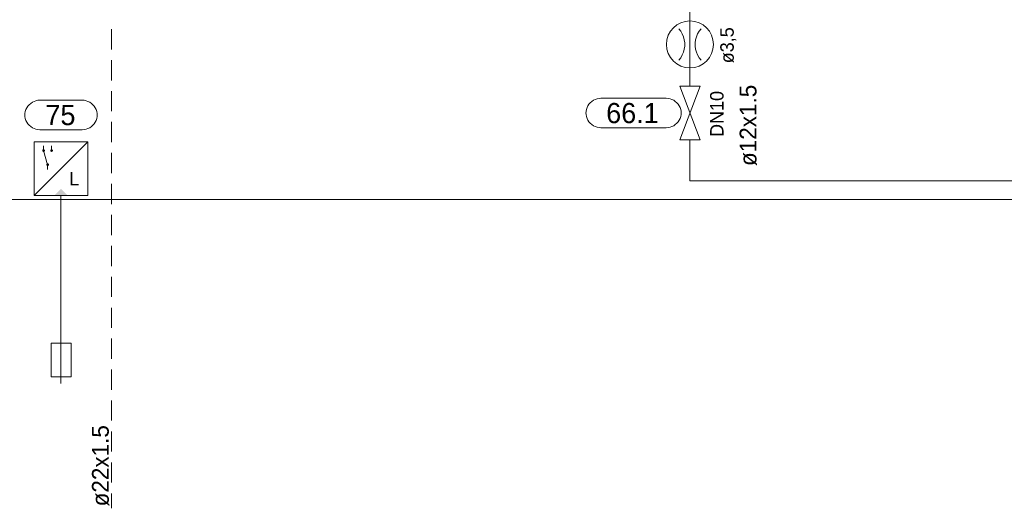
# Model space of a CAD drawing. Header units: millimetres. Extents: x 0 to 203, y 0 to 47.
# Tile 3 of 196: x 5.12 to 10.88, y 3.85 to 6.7. Entities that reach past the tile are written whole.
import ezdxf

# ---------------------------------------------------------------- set-up
doc = ezdxf.new("R2010")
doc.units = ezdxf.units.MM
for name, color, linetype in [('PDF_Geomertry', 7, 'Continuous'), ('PDF_Solid Fills', 7, 'Continuous'), ('PDF_Text', 7, 'Continuous')]:
    doc.layers.add(name, color=color, linetype=linetype)
doc.styles.add('PDF Arial', font='txt')

msp = doc.modelspace()

# ---------------------------------------------------------------- hatches: boundary and pattern name
at = {"layer": 'PDF_Solid Fills', "transparency": 33554559}
for points in [[(5.2604, 5.9387), (5.2529, 5.941), (5.2535, 5.9424)], [(5.2604, 5.9387), (5.2529, 5.9401), (5.2529, 5.941)], [(5.2604, 5.9387), (5.2529, 5.9387), (5.2529, 5.9401)], [(5.2604, 5.9387), (5.2529, 5.9382), (5.2529, 5.9387)], [(5.2604, 5.9387), (5.2529, 5.9368), (5.2529, 5.9382)], [(5.2604, 5.9387), (5.2535, 5.936), (5.2529, 5.9368)], [(5.2604, 5.9387), (5.2535, 5.9424), (5.2543, 5.9429)], [(5.2604, 5.9387), (5.2543, 5.9354), (5.2535, 5.936)], [(5.2604, 5.9387), (5.2543, 5.9438), (5.2549, 5.9443)], [(5.2604, 5.9387), (5.2543, 5.9429), (5.2543, 5.9438)], [(5.2604, 5.9387), (5.2543, 5.934), (5.2543, 5.9354)], [(5.2604, 5.9387), (5.2549, 5.9332), (5.2543, 5.934)], [(5.2604, 5.9387), (5.2549, 5.9443), (5.2557, 5.9451)], [(5.2604, 5.9387), (5.2557, 5.9326), (5.2549, 5.9332)], [(5.2604, 5.9387), (5.2557, 5.9451), (5.2571, 5.9457)], [(5.2604, 5.9387), (5.2571, 5.9318), (5.2557, 5.9326)], [(5.2604, 5.9387), (5.2571, 5.9457), (5.2576, 5.9465)], [(5.2604, 5.9387), (5.2576, 5.9318), (5.2571, 5.9318)], [(5.2604, 5.9387), (5.2576, 5.9465), (5.2585, 5.9465)], [(5.2604, 5.9387), (5.2585, 5.9313), (5.2576, 5.9318)], [(5.2604, 5.9387), (5.2585, 5.9465), (5.2599, 5.9465)], [(5.2604, 5.9387), (5.2599, 5.9313), (5.2585, 5.9313)], [(5.2604, 5.9387), (5.2599, 5.9465), (5.2604, 5.9471)], [(5.2604, 5.9387), (5.2604, 5.9313), (5.2599, 5.9313)], [(5.2604, 5.9387), (5.2604, 5.9471), (5.2618, 5.9465)], [(5.2604, 5.9387), (5.264, 5.9465), (5.2646, 5.9457)], [(5.2604, 5.9387), (5.2626, 5.9465), (5.264, 5.9465)], [(5.2604, 5.9387), (5.2618, 5.9465), (5.2626, 5.9465)], [(5.2604, 5.9387), (5.2646, 5.9457), (5.2654, 5.9451)], [(5.2604, 5.9387), (5.2654, 5.9451), (5.266, 5.9443)], [(5.2604, 5.9387), (5.266, 5.9443), (5.2668, 5.9438)], [(5.2604, 5.9387), (5.2668, 5.9438), (5.2674, 5.9429)], [(5.2604, 5.9387), (5.2674, 5.9429), (5.2682, 5.9424)], [(5.2604, 5.9387), (5.2682, 5.9424), (5.2682, 5.941)], [(5.2604, 5.9387), (5.2682, 5.941), (5.2687, 5.9401)], [(5.2604, 5.9387), (5.2687, 5.9401), (5.2687, 5.9387)], [(5.2604, 5.9387), (5.2618, 5.9313), (5.2604, 5.9313)], [(5.2604, 5.9387), (5.2626, 5.9313), (5.2618, 5.9313)], [(5.2604, 5.9387), (5.264, 5.9318), (5.2626, 5.9313)], [(5.2604, 5.9387), (5.2646, 5.9318), (5.264, 5.9318)], [(5.2604, 5.9387), (5.2654, 5.9326), (5.2646, 5.9318)], [(5.2604, 5.9387), (5.266, 5.9332), (5.2654, 5.9326)], [(5.2604, 5.9387), (5.2668, 5.934), (5.266, 5.9332)], [(5.2604, 5.9387), (5.2674, 5.9354), (5.2668, 5.934)], [(5.2604, 5.9387), (5.2682, 5.936), (5.2674, 5.9354)], [(5.2604, 5.9387), (5.2682, 5.9368), (5.2682, 5.936)], [(5.2604, 5.9387), (5.2687, 5.9382), (5.2682, 5.9368)], [(5.2604, 5.9387), (5.2687, 5.9387), (5.2687, 5.9382)], [(5.3076, 5.9387), (5.3001, 5.941), (5.3007, 5.9424)], [(5.3076, 5.9387), (5.3001, 5.9401), (5.3001, 5.941)], [(5.3076, 5.9387), (5.3001, 5.9387), (5.3001, 5.9401)], [(5.3076, 5.9387), (5.3001, 5.9382), (5.3001, 5.9387)], [(5.3076, 5.9387), (5.3001, 5.9368), (5.3001, 5.9382)], [(5.3076, 5.9387), (5.3007, 5.936), (5.3001, 5.9368)], [(5.3076, 5.9387), (5.3007, 5.9429), (5.3015, 5.9438)], [(5.3076, 5.9387), (5.3007, 5.9424), (5.3007, 5.9429)], [(5.3076, 5.9387), (5.3007, 5.9354), (5.3007, 5.936)], [(5.3076, 5.9387), (5.3015, 5.934), (5.3007, 5.9354)], [(5.3076, 5.9387), (5.3015, 5.9438), (5.3021, 5.9443)], [(5.3076, 5.9387), (5.3021, 5.9332), (5.3015, 5.934)], [(5.3076, 5.9387), (5.3021, 5.9443), (5.3029, 5.9451)], [(5.3076, 5.9387), (5.3029, 5.9326), (5.3021, 5.9332)], [(5.3076, 5.9387), (5.3029, 5.9451), (5.3043, 5.9457)], [(5.3076, 5.9387), (5.3043, 5.9318), (5.3029, 5.9326)], [(5.3076, 5.9387), (5.3043, 5.9457), (5.3049, 5.9465)], [(5.3076, 5.9387), (5.3049, 5.9318), (5.3043, 5.9318)], [(5.3076, 5.9387), (5.3049, 5.9465), (5.3057, 5.9465)], [(5.3076, 5.9387), (5.3057, 5.9313), (5.3049, 5.9318)], [(5.3076, 5.9387), (5.3057, 5.9465), (5.3071, 5.9465)], [(5.3076, 5.9387), (5.3071, 5.9313), (5.3057, 5.9313)], [(5.3076, 5.9387), (5.3071, 5.9465), (5.3076, 5.9471)], [(5.3076, 5.9387), (5.3076, 5.9313), (5.3071, 5.9313)], [(5.3076, 5.9387), (5.3076, 5.9471), (5.309, 5.9465)], [(5.3076, 5.9387), (5.3112, 5.9465), (5.3118, 5.9457)], [(5.3076, 5.9387), (5.3099, 5.9465), (5.3112, 5.9465)], [(5.3076, 5.9387), (5.309, 5.9465), (5.3099, 5.9465)], [(5.3076, 5.9387), (5.3118, 5.9457), (5.3126, 5.9451)], [(5.3076, 5.9387), (5.3126, 5.9451), (5.3132, 5.9443)], [(5.3076, 5.9387), (5.3132, 5.9443), (5.314, 5.9438)], [(5.3076, 5.9387), (5.314, 5.9438), (5.3146, 5.9429)], [(5.3076, 5.9387), (5.3146, 5.9429), (5.3154, 5.9424)], [(5.3076, 5.9387), (5.3154, 5.9424), (5.3154, 5.941)], [(5.3076, 5.9387), (5.3154, 5.941), (5.3154, 5.9401)], [(5.3076, 5.9387), (5.3154, 5.9401), (5.316, 5.9387)], [(5.3076, 5.9387), (5.309, 5.9313), (5.3076, 5.9313)], [(5.3076, 5.9387), (5.3099, 5.9313), (5.309, 5.9313)], [(5.3076, 5.9387), (5.3112, 5.9318), (5.3099, 5.9313)], [(5.3076, 5.9387), (5.3118, 5.9318), (5.3112, 5.9318)], [(5.3076, 5.9387), (5.3126, 5.9326), (5.3118, 5.9318)], [(5.3076, 5.9387), (5.3132, 5.9332), (5.3126, 5.9326)], [(5.3076, 5.9387), (5.314, 5.934), (5.3132, 5.9332)], [(5.3076, 5.9387), (5.3146, 5.9354), (5.314, 5.934)], [(5.3076, 5.9387), (5.3154, 5.936), (5.3146, 5.9354)], [(5.3076, 5.9387), (5.3154, 5.9368), (5.3154, 5.936)], [(5.3076, 5.9387), (5.3154, 5.9382), (5.3154, 5.9368)], [(5.3076, 5.9387), (5.316, 5.9387), (5.3154, 5.9382)], [(5.284, 5.8563), (5.2765, 5.8582), (5.2771, 5.8596)], [(5.284, 5.8563), (5.2765, 5.8576), (5.2765, 5.8582)], [(5.284, 5.8563), (5.2765, 5.8563), (5.2765, 5.8576)], [(5.284, 5.8563), (5.2765, 5.8554), (5.2765, 5.8563)], [(5.284, 5.8563), (5.2765, 5.8549), (5.2765, 5.8554)], [(5.284, 5.8563), (5.2771, 5.8535), (5.2765, 5.8549)], [(5.284, 5.8563), (5.2771, 5.8604), (5.2779, 5.861)], [(5.284, 5.8563), (5.2771, 5.8596), (5.2771, 5.8604)], [(5.284, 5.8563), (5.2771, 5.8526), (5.2771, 5.8535)], [(5.284, 5.8563), (5.2779, 5.8521), (5.2771, 5.8526)], [(5.284, 5.8563), (5.2779, 5.861), (5.2785, 5.8618)], [(5.284, 5.8563), (5.2785, 5.8507), (5.2779, 5.8521)], [(5.284, 5.8563), (5.2785, 5.8618), (5.2793, 5.8624)], [(5.284, 5.8563), (5.2793, 5.8499), (5.2785, 5.8507)], [(5.284, 5.8563), (5.2793, 5.8624), (5.2807, 5.8632)], [(5.284, 5.8563), (5.2807, 5.8499), (5.2793, 5.8499)], [(5.284, 5.8563), (5.2807, 5.8632), (5.2813, 5.8638)], [(5.284, 5.8563), (5.2813, 5.8493), (5.2807, 5.8499)], [(5.284, 5.8563), (5.2813, 5.8638), (5.2821, 5.8638)], [(5.284, 5.8563), (5.2821, 5.8493), (5.2813, 5.8493)], [(5.284, 5.8563), (5.2821, 5.8638), (5.2835, 5.8646)], [(5.284, 5.8563), (5.2835, 5.8485), (5.2821, 5.8493)], [(5.284, 5.8563), (5.2835, 5.8646), (5.284, 5.8646)], [(5.284, 5.8563), (5.284, 5.8485), (5.2835, 5.8485)], [(5.284, 5.8563), (5.2854, 5.8646), (5.2863, 5.8638)], [(5.284, 5.8563), (5.284, 5.8646), (5.2854, 5.8646)], [(5.284, 5.8563), (5.2876, 5.8638), (5.2882, 5.8632)], [(5.284, 5.8563), (5.2863, 5.8638), (5.2876, 5.8638)], [(5.284, 5.8563), (5.2882, 5.8632), (5.289, 5.8624)], [(5.284, 5.8563), (5.289, 5.8624), (5.2896, 5.8618)], [(5.284, 5.8563), (5.2896, 5.8618), (5.2904, 5.861)], [(5.284, 5.8563), (5.2904, 5.861), (5.291, 5.8604)], [(5.284, 5.8563), (5.291, 5.8604), (5.2918, 5.8596)], [(5.284, 5.8563), (5.2918, 5.8596), (5.2918, 5.8582)], [(5.284, 5.8563), (5.2918, 5.8582), (5.2924, 5.8576)], [(5.284, 5.8563), (5.2924, 5.8576), (5.2924, 5.8563)], [(5.284, 5.8563), (5.2854, 5.8485), (5.284, 5.8485)], [(5.284, 5.8563), (5.2863, 5.8493), (5.2854, 5.8485)], [(5.284, 5.8563), (5.2876, 5.8493), (5.2863, 5.8493)], [(5.284, 5.8563), (5.2882, 5.8499), (5.2876, 5.8493)], [(5.284, 5.8563), (5.289, 5.8499), (5.2882, 5.8499)], [(5.284, 5.8563), (5.2896, 5.8507), (5.289, 5.8499)], [(5.284, 5.8563), (5.2904, 5.8521), (5.2896, 5.8507)], [(5.284, 5.8563), (5.291, 5.8526), (5.2904, 5.8521)], [(5.284, 5.8563), (5.2918, 5.8535), (5.291, 5.8526)], [(5.284, 5.8563), (5.2918, 5.8549), (5.2918, 5.8535)], [(5.284, 5.8563), (5.2924, 5.8554), (5.2918, 5.8549)], [(5.284, 5.8563), (5.2924, 5.8563), (5.2924, 5.8554)]]:
    msp.add_hatch(color=256, dxfattribs=at).paths.add_polyline_path(points)

# ---------------------------------------------------------------- linework, layer by layer
at = {"layer": 'PDF_Geomertry', "lineweight": 15}
for points in [[(9.0446, 6.0021), (9.0446, 5.7624), (16.2896, 5.7624), (23.9951, 5.7624), (28.0104, 5.7624), (28.0104, 7.3771), (28.7687, 7.3771)], [(9.0446, 6.316), (9.0446, 6.7799)], [(9.0446, 6.6971), (9.0446, 6.4221)], [(5.6576, 6.6493), (5.6576, 6.5313)], [(8.9793, 6.4679), (8.9904, 6.4826), (8.9993, 6.4985), (9.0063, 6.5151), (9.0112, 6.5326), (9.014, 6.5507), (9.014, 6.5688), (9.0112, 6.5868), (9.0063, 6.6049), (8.9993, 6.6215), (8.9904, 6.6374), (8.9793, 6.6513)], [(9.1099, 6.6513), (9.0987, 6.6374), (9.0896, 6.6215), (9.0826, 6.6049), (9.0779, 6.5868), (9.0751, 6.5688), (9.0751, 6.5507), (9.0779, 6.5326), (9.0826, 6.5151), (9.0896, 6.4985), (9.0987, 6.4826), (9.1099, 6.4679)], [(5.6576, 6.4679), (5.6576, 6.3499)], [(5.6576, 6.2868), (5.6576, 6.1688)], [(5.6576, 6.1063), (5.6576, 5.9882)], [(5.5201, 5.9901), (5.2057, 5.6757)], [(5.284, 5.829), (5.284, 5.8563), (5.2604, 5.9387), (5.2604, 5.9665)], [(5.3076, 5.9387), (5.3076, 5.9665)], [(5.6576, 5.9249), (5.6576, 5.8068)], [(5.6576, 5.7438), (5.6576, 5.6257)], [(3.7126, 5.6521), (45.1654, 5.6521)], [(5.3626, 5.6757), (5.3626, 4.5757)], [(5.6576, 5.5624), (5.6576, 5.4443)], [(5.6576, 5.3818), (5.6576, 5.2632)], [(5.6576, 5.2007), (5.6576, 5.0826)], [(5.6576, 5.0193), (5.6576, 4.9013)], [(5.6576, 4.8382), (5.6576, 4.7201)], [(5.6576, 4.6568), (5.6576, 4.5388)], [(5.6576, 4.4763), (5.6576, 4.3582)], [(5.6576, 4.2951), (5.6576, 4.1771)], [(5.6576, 4.1138), (5.6576, 3.9957)], [(5.6576, 3.9326), (5.6576, 3.8451)]]:
    msp.add_lwpolyline(points, dxfattribs=at)
for points in [[(8.9854, 6.0021), (9.1035, 6.316), (8.9854, 6.316), (9.1035, 6.0021), (8.9854, 6.0021)], [(5.4868, 6.234), (5.4979, 6.2332), (5.5099, 6.2304), (5.5201, 6.2271), (5.5307, 6.2221), (5.5404, 6.2151), (5.5493, 6.2076), (5.5571, 6.1993), (5.5632, 6.1896), (5.5682, 6.179), (5.5724, 6.1679), (5.5743, 6.1568), (5.5751, 6.1451), (5.5751, 6.1493), (5.5743, 6.1374), (5.5724, 6.1262), (5.5682, 6.1151), (5.5632, 6.1049), (5.5571, 6.0951), (5.5493, 6.0868), (5.5404, 6.079), (5.5307, 6.0729), (5.5201, 6.0674), (5.5099, 6.0637), (5.4979, 6.0618), (5.4868, 6.061), (5.239, 6.061), (5.2279, 6.0618), (5.216, 6.0637), (5.2057, 6.0674), (5.1951, 6.0729), (5.1854, 6.079), (5.1765, 6.0868), (5.1688, 6.0951), (5.1626, 6.1049), (5.1576, 6.1151), (5.1535, 6.1262), (5.1515, 6.1374), (5.1507, 6.1493), (5.1507, 6.1451), (5.1515, 6.1568), (5.1535, 6.1679), (5.1576, 6.179), (5.1626, 6.1896), (5.1688, 6.1993), (5.1765, 6.2076), (5.1854, 6.2151), (5.1951, 6.2221), (5.2057, 6.2271), (5.216, 6.2304), (5.2279, 6.2332), (5.239, 6.234), (5.4868, 6.234)], [(8.9049, 6.2457), (8.9168, 6.2443), (8.9279, 6.2424), (8.939, 6.2388), (8.9493, 6.234), (8.959, 6.2271), (8.9674, 6.2193), (8.9751, 6.211), (8.9812, 6.2013), (8.9868, 6.191), (8.9904, 6.1799), (8.9924, 6.1688), (8.9932, 6.1568), (8.9932, 6.161), (8.9924, 6.1493), (8.9904, 6.1382), (8.9868, 6.1271), (8.9812, 6.1165), (8.9751, 6.1068), (8.9674, 6.0985), (8.959, 6.091), (8.9493, 6.0846), (8.939, 6.079), (8.9279, 6.0757), (8.9168, 6.0735), (8.9049, 6.0729), (8.5237, 6.0729), (8.5126, 6.0735), (8.5007, 6.0757), (8.4904, 6.079), (8.4799, 6.0846), (8.4701, 6.091), (8.4613, 6.0985), (8.4535, 6.1068), (8.4474, 6.1165), (8.4424, 6.1271), (8.4382, 6.1382), (8.4363, 6.1493), (8.4354, 6.161), (8.4354, 6.1568), (8.4363, 6.1688), (8.4382, 6.1799), (8.4424, 6.191), (8.4474, 6.2013), (8.4535, 6.211), (8.4613, 6.2193), (8.4701, 6.2271), (8.4799, 6.234), (8.4904, 6.2388), (8.5007, 6.2424), (8.5126, 6.2443), (8.5237, 6.2457), (8.9049, 6.2457)], [(5.5201, 5.6757), (5.2057, 5.6757), (5.2057, 5.9901), (5.5201, 5.9901), (5.5201, 5.6757)], [(5.3043, 4.811), (5.4215, 4.811), (5.4215, 4.6146), (5.3043, 4.6146)]]:
    msp.add_lwpolyline(points, close=True, dxfattribs=at)
at = {"layer": 'PDF_Geomertry', "lineweight": 0}
for points in [[(5.2571, 5.9387), (5.2571, 5.9382), (5.2571, 5.9374), (5.2571, 5.9368), (5.2576, 5.9368), (5.2576, 5.936), (5.2585, 5.936), (5.259, 5.9354), (5.2599, 5.9354), (5.2604, 5.9354), (5.2612, 5.9354), (5.2618, 5.9354), (5.2626, 5.9354), (5.2632, 5.936), (5.264, 5.9368), (5.2646, 5.9374), (5.2646, 5.9382), (5.2646, 5.9387), (5.2646, 5.9396), (5.2646, 5.9401), (5.264, 5.941), (5.264, 5.9415), (5.2632, 5.9415), (5.2632, 5.9424), (5.2626, 5.9424), (5.2618, 5.9429), (5.2612, 5.9429), (5.2604, 5.9429), (5.2599, 5.9429), (5.259, 5.9424), (5.2585, 5.9424), (5.2576, 5.9415), (5.2571, 5.941), (5.2571, 5.9401), (5.2571, 5.9396), (5.2571, 5.9387)], [(5.3043, 5.9387), (5.3043, 5.9382), (5.3043, 5.9374), (5.3043, 5.9368), (5.3049, 5.9368), (5.3049, 5.936), (5.3057, 5.936), (5.3057, 5.9354), (5.3063, 5.9354), (5.3071, 5.9354), (5.3076, 5.9354), (5.3085, 5.9354), (5.309, 5.9354), (5.3099, 5.9354), (5.3104, 5.936), (5.3112, 5.9368), (5.3112, 5.9374), (5.3118, 5.9382), (5.3118, 5.9387), (5.3118, 5.9396), (5.3118, 5.9401), (5.3112, 5.9401), (5.3112, 5.941), (5.3112, 5.9415), (5.3104, 5.9415), (5.3104, 5.9424), (5.3099, 5.9424), (5.309, 5.9424), (5.309, 5.9429), (5.3085, 5.9429), (5.3076, 5.9429), (5.3071, 5.9429), (5.3063, 5.9424), (5.3057, 5.9424), (5.3049, 5.9415), (5.3043, 5.941), (5.3043, 5.9401), (5.3043, 5.9396), (5.3043, 5.9387)], [(5.2807, 5.8563), (5.2807, 5.8554), (5.2807, 5.8549), (5.2813, 5.854), (5.2813, 5.8535), (5.2821, 5.8535), (5.2826, 5.8526), (5.2835, 5.8526), (5.284, 5.8526), (5.2849, 5.8526), (5.2854, 5.8526), (5.2863, 5.8535), (5.2868, 5.8535), (5.2876, 5.854), (5.2876, 5.8549), (5.2882, 5.8549), (5.2882, 5.8554), (5.2882, 5.8563), (5.2882, 5.8568), (5.2882, 5.8576), (5.2882, 5.8582), (5.2876, 5.8582), (5.2876, 5.859), (5.2868, 5.859), (5.2868, 5.8596), (5.2863, 5.8596), (5.2854, 5.8604), (5.2849, 5.8604), (5.284, 5.8604), (5.2835, 5.8604), (5.2826, 5.8604), (5.2821, 5.8596), (5.2813, 5.859), (5.2807, 5.8582), (5.2807, 5.8576), (5.2807, 5.8568), (5.2807, 5.8563)]]:
    msp.add_lwpolyline(points, close=True, dxfattribs=at)
at = {"layer": 'PDF_Geomertry', "lineweight": 15}
msp.add_circle((9.0446, 6.56), 0.1375, dxfattribs=at)
at = {"layer": 'PDF_Solid Fills', "transparency": 33554559}
msp.add_solid([(5.4021, 5.6757), (5.3238, 5.6757), (5.4021, 5.6757), (5.3626, 5.7151)], dxfattribs=at)

# ---------------------------------------------------------------- texts
at = {"layer": 'PDF_Text', "attachment_point": 7, "rotation": 90, "style": 'PDF Arial'}
for s, insert, char_height in [('ø3,5', (9.3157, 6.4499), 0.07874), ('DN10', (9.2423, 6.0187), 0.07874), ('ø12x1.5', (9.4366, 5.8485), 0.09843), ('ø22x1.5', (5.6449, 3.8563), 0.09843)]:
    msp.add_mtext(s, dxfattribs=dict(at, insert=insert, char_height=char_height))
at = {"layer": 'PDF_Text', "attachment_point": 7, "style": 'PDF Arial'}
for s, insert, char_height in [('75', (5.2715, 6.0862), 0.11811), ('66.1', (8.5543, 6.0978), 0.11811), ('L', (5.4113, 5.7346), 0.0787)]:
    msp.add_mtext(s, dxfattribs=dict(at, insert=insert, char_height=char_height))

doc.saveas('drawing.dxf')
